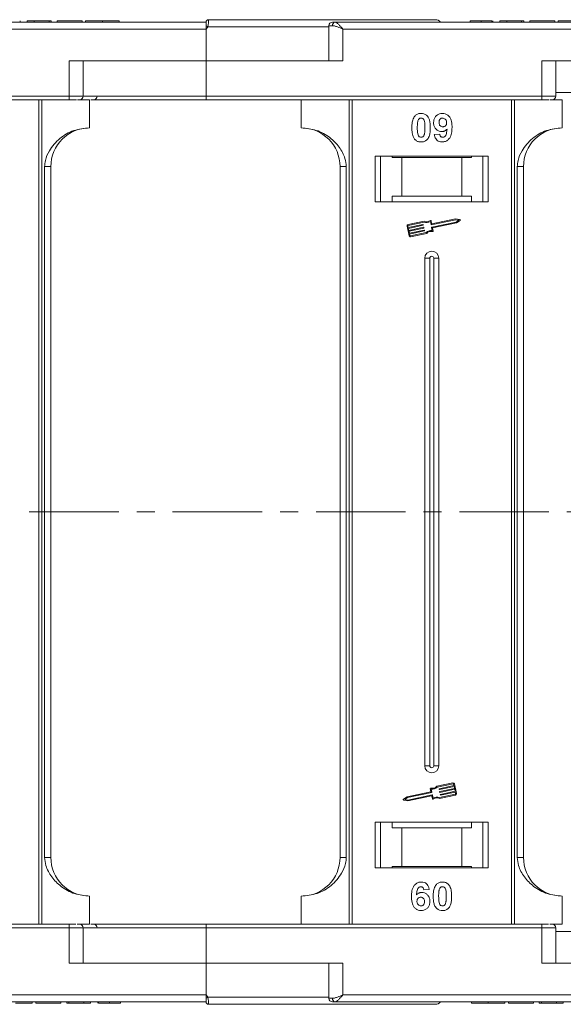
# Model space of a CAD drawing. Header units: millimetres. Extents: x 506 to 1981, y 649 to 1682.
# Tile 29 of 86: x 1608 to 1685, y 885 to 1024. Entities that reach past the tile are written whole.
import ezdxf

# ---------------------------------------------------------------- set-up
doc = ezdxf.new("R2010")
doc.units = ezdxf.units.MM
doc.linetypes.add('CENTERX2', pattern=[20.32, 12.7, -2.54, 2.54, -2.54])

msp = doc.modelspace()

# ---------------------------------------------------------------- linework, layer by layer
at = {"color": 7, "linetype": 'Continuous', "lineweight": 15}
for p, q in [((1634.785, 1024.119), (1586.079, 1024.119)), ((1608.426, 1024.119), (1608.426, 1024.319)), ((1609.452, 1024.119), (1609.452, 1024.319)), ((1609.452, 1024.319), (1610.414, 1024.319)), ((1610.414, 1024.319), (1610.414, 1024.119)), ((1610.414, 1024.319), (1612.529, 1024.319)), ((1612.529, 1024.319), (1612.529, 1024.119)), ((1612.529, 1024.319), (1612.85, 1024.319)), ((1612.85, 1024.319), (1612.85, 1024.119)), ((1613.683, 1024.119), (1613.683, 1024.319)), ((1613.683, 1024.319), (1617.209, 1024.319)), ((1617.209, 1024.319), (1617.209, 1024.119)), ((1617.721, 1024.319), (1617.721, 1024.119)), ((1620.1, 1024.119), (1620.1, 1024.319)), ((1622.465, 1024.119), (1622.465, 1024.319)), ((1634.785, 1024.117), (1634.785, 1024.119)), ((1635.135, 1024.469), (1635.135, 1024.469)), ((1701.785, 1024.119), (1653.079, 1024.119)), ((1672.221, 1024.319), (1672.221, 1024.119)), ((1673.766, 1024.119), (1673.766, 1024.319)), ((1675.317, 1024.119), (1675.317, 1024.319)), ((1675.426, 1024.119), (1675.426, 1024.319)), ((1676.452, 1024.119), (1676.452, 1024.319)), ((1676.452, 1024.319), (1677.414, 1024.319)), ((1677.414, 1024.319), (1677.414, 1024.119)), ((1677.414, 1024.319), (1679.529, 1024.319)), ((1679.529, 1024.319), (1679.529, 1024.119)), ((1679.529, 1024.319), (1679.85, 1024.319)), ((1679.85, 1024.319), (1679.85, 1024.119)), ((1680.683, 1024.319), (1684.209, 1024.319)), ((1680.683, 1024.119), (1680.683, 1024.319)), ((1684.209, 1024.319), (1684.209, 1024.119)), ((1684.721, 1024.319), (1684.721, 1024.119)), ((1587.197, 1023.119), (1634.785, 1023.119)), ((1635.019, 1023.469), (1634.785, 1023.119)), ((1634.785, 1023.119), (1634.785, 1018.619)), ((1652.197, 1023.469), (1635.019, 1023.469)), ((1652.197, 1023.619), (1652.197, 1018.619)), ((1652.706, 1023.619), (1652.197, 1023.619)), ((1654.197, 1023.119), (1701.785, 1023.119)), ((1654.197, 1018.619), (1654.197, 1023.119)), ((1615.374, 1018.619), (1615.374, 1013.619)), ((1634.785, 1018.619), (1615.374, 1018.619)), ((1617.374, 1013.619), (1617.374, 1018.619)), ((1634.785, 1013.619), (1634.785, 1018.619)), ((1634.785, 1018.619), (1654.197, 1018.619)), ((1682.374, 1018.619), (1682.374, 1013.619)), ((1701.785, 1018.619), (1682.374, 1018.619)), ((1684.374, 1013.619), (1684.374, 1018.619)), ((1615.374, 1013.619), (1567.785, 1013.619)), ((1567.785, 1013.119), (1615.374, 1013.119)), ((1611.074, 1013.119), (1611.074, 954.619)), ((1611.493, 954.619), (1611.493, 1013.119)), ((1615.374, 1013.619), (1615.374, 1013.119)), ((1617.374, 1013.619), (1615.374, 1013.619)), ((1616.58, 1013.119), (1618.285, 1013.119)), ((1634.785, 1013.619), (1617.374, 1013.619)), ((1618.285, 1009.119), (1618.285, 1013.119)), ((1682.374, 1013.619), (1634.785, 1013.619)), ((1634.785, 1013.619), (1634.785, 1013.119)), ((1634.785, 1013.119), (1682.374, 1013.119)), ((1648.285, 1013.119), (1648.285, 1009.119)), ((1655.078, 1013.119), (1655.078, 954.619)), ((1655.497, 954.619), (1655.497, 1013.119)), ((1678.074, 1013.119), (1678.074, 954.619)), ((1678.493, 954.619), (1678.493, 1013.119)), ((1682.374, 1013.619), (1682.374, 1013.119)), ((1684.374, 1013.619), (1682.374, 1013.619)), ((1683.58, 1013.119), (1685.285, 1013.119)), ((1701.785, 1014.119), (1684.374, 1014.119)), ((1685.285, 1009.119), (1685.285, 1013.119)), ((1667.144, 1008.163), (1667.914, 1008.247)), ((1674.785, 1005.119), (1658.785, 1005.119)), ((1658.785, 1005.119), (1658.785, 998.619)), ((1659.535, 998.619), (1659.535, 1005.119)), ((1661.172, 1004.919), (1661.172, 1005.119)), ((1661.172, 1004.919), (1662.535, 1004.919)), ((1662.535, 1004.919), (1662.535, 999.419)), ((1671.035, 1004.919), (1662.535, 1004.919)), ((1671.035, 999.419), (1671.035, 1004.919)), ((1671.035, 1004.919), (1672.399, 1004.919)), ((1672.399, 1005.119), (1672.399, 1004.919)), ((1674.035, 1005.119), (1674.035, 998.619)), ((1674.785, 998.619), (1674.785, 1005.119)), ((1611.9, 1003.619), (1611.9, 954.619)), ((1612.785, 1003.619), (1611.9, 1003.619)), ((1612.785, 954.619), (1612.785, 1003.619)), ((1653.785, 1003.619), (1654.671, 1003.619)), ((1653.785, 1003.619), (1653.785, 954.619)), ((1654.671, 954.619), (1654.671, 1003.619)), ((1678.9, 1003.619), (1678.9, 954.619)), ((1679.785, 1003.619), (1678.9, 1003.619)), ((1679.785, 954.619), (1679.785, 1003.619)), ((1662.535, 999.419), (1661.172, 999.419)), ((1661.172, 999.419), (1661.172, 998.619)), ((1671.035, 999.419), (1662.535, 999.419)), ((1672.399, 999.419), (1671.035, 999.419)), ((1672.399, 998.619), (1672.399, 999.419)), ((1658.785, 998.619), (1674.785, 998.619)), ((1670.174, 996.096), (1666.713, 995.365)), ((1670.173, 996.216), (1666.803, 995.504)), ((1670.774, 996.098), (1670.173, 996.216)), ((1670.616, 996.01), (1670.174, 996.096)), ((1663.289, 995.182), (1663.58, 993.803)), ((1663.404, 995.206), (1663.452, 994.976)), ((1665.703, 995.872), (1663.425, 995.391)), ((1665.692, 995.749), (1663.449, 995.276)), ((1663.452, 994.976), (1665.535, 995.416)), ((1665.559, 995.301), (1663.477, 994.861)), ((1663.477, 994.861), (1663.537, 994.574)), ((1663.537, 994.574), (1665.62, 995.014)), ((1665.644, 994.899), (1663.562, 994.459)), ((1665.57, 995.394), (1665.582, 995.336)), ((1665.655, 994.991), (1665.667, 994.934)), ((1666.678, 995.388), (1666.584, 995.832)), ((1666.768, 995.527), (1666.681, 995.942)), ((1666.857, 994.541), (1666.763, 994.985)), ((1666.785, 995.02), (1670.247, 995.751)), ((1666.896, 994.923), (1670.294, 995.642)), ((1666.99, 994.479), (1666.896, 994.923)), ((1670.247, 995.751), (1670.616, 996.01)), ((1670.294, 995.642), (1670.797, 995.992)), ((1663.562, 994.459), (1663.622, 994.172)), ((1663.622, 994.172), (1665.705, 994.612)), ((1665.729, 994.497), (1663.647, 994.057)), ((1663.647, 994.057), (1663.695, 993.827)), ((1663.765, 993.782), (1666.007, 994.256)), ((1663.789, 993.667), (1666.068, 994.148)), ((1665.74, 994.589), (1665.752, 994.532)), ((1665.785, 990.619), (1665.785, 954.619)), ((1665.785, 990.619), (1666.5, 990.619)), ((1666.5, 990.619), (1666.5, 954.619)), ((1667.07, 954.619), (1667.07, 990.619)), ((1667.785, 990.619), (1667.07, 990.619)), ((1667.785, 954.619), (1667.785, 990.619)), ((1611.074, 954.619), (1611.074, 896.119)), ((1611.493, 896.119), (1611.493, 954.619)), ((1611.9, 954.619), (1611.9, 905.619)), ((1612.785, 905.619), (1612.785, 954.619)), ((1653.785, 954.619), (1653.785, 905.619)), ((1654.671, 905.619), (1654.671, 954.619)), ((1655.078, 954.619), (1655.078, 896.119)), ((1655.497, 896.119), (1655.497, 954.619)), ((1665.785, 954.619), (1665.785, 918.619)), ((1666.5, 954.619), (1666.5, 918.619)), ((1667.07, 918.619), (1667.07, 954.619)), ((1667.785, 918.619), (1667.785, 954.619)), ((1678.074, 954.619), (1678.074, 896.119)), ((1678.493, 896.119), (1678.493, 954.619)), ((1678.9, 954.619), (1678.9, 905.619)), ((1679.785, 905.619), (1679.785, 954.619)), ((1666.5, 918.619), (1665.785, 918.619)), ((1667.785, 918.619), (1667.07, 918.619)), ((1666.581, 915.373), (1666.675, 914.929)), ((1666.714, 915.311), (1666.808, 914.867)), ((1669.782, 916.186), (1667.503, 915.704)), ((1669.806, 916.071), (1667.563, 915.597)), ((1667.831, 915.263), (1667.819, 915.321)), ((1667.842, 915.356), (1669.924, 915.796)), ((1669.949, 915.681), (1667.866, 915.241)), ((1667.927, 914.953), (1670.009, 915.393)), ((1670.034, 915.278), (1667.951, 914.838)), ((1669.924, 915.796), (1669.876, 916.025)), ((1670.009, 915.393), (1669.949, 915.681)), ((1670.282, 914.671), (1669.991, 916.05)), ((1670.094, 914.991), (1670.034, 915.278)), ((1663.276, 914.211), (1662.774, 913.86)), ((1662.797, 913.754), (1663.398, 913.636)), ((1663.324, 914.101), (1662.955, 913.843)), ((1662.955, 913.843), (1663.397, 913.756)), ((1666.675, 914.929), (1663.276, 914.211)), ((1666.785, 914.832), (1663.324, 914.101)), ((1663.397, 913.756), (1666.858, 914.488)), ((1663.398, 913.636), (1666.768, 914.348)), ((1666.802, 914.326), (1666.89, 913.91)), ((1666.893, 914.465), (1666.987, 914.021)), ((1667.867, 913.981), (1670.146, 914.462)), ((1667.879, 914.103), (1670.122, 914.577)), ((1667.916, 914.861), (1667.904, 914.919)), ((1668.001, 914.459), (1667.989, 914.516)), ((1668.012, 914.551), (1670.094, 914.991)), ((1670.119, 914.876), (1668.036, 914.436)), ((1670.167, 914.646), (1670.119, 914.876)), ((1674.785, 910.619), (1658.785, 910.619)), ((1658.785, 910.619), (1658.785, 904.119)), ((1659.535, 904.119), (1659.535, 910.619)), ((1661.172, 910.619), (1661.172, 909.819)), ((1661.172, 909.819), (1662.535, 909.819)), ((1662.535, 909.819), (1662.535, 904.319)), ((1662.535, 909.819), (1671.035, 909.819)), ((1671.035, 904.319), (1671.035, 909.819)), ((1671.035, 909.819), (1672.399, 909.819)), ((1672.399, 909.819), (1672.399, 910.619)), ((1674.035, 910.619), (1674.035, 904.119)), ((1674.785, 904.119), (1674.785, 910.619)), ((1611.9, 905.619), (1612.785, 905.619)), ((1653.785, 905.619), (1654.671, 905.619)), ((1678.9, 905.619), (1679.785, 905.619)), ((1658.785, 904.119), (1674.785, 904.119)), ((1662.535, 904.319), (1661.172, 904.319)), ((1661.172, 904.119), (1661.172, 904.319)), ((1662.535, 904.319), (1671.035, 904.319)), ((1672.399, 904.319), (1671.035, 904.319)), ((1672.399, 904.319), (1672.399, 904.119)), ((1666.426, 901.075), (1665.657, 900.991)), ((1618.285, 900.119), (1618.285, 896.119)), ((1648.285, 896.119), (1648.285, 900.119)), ((1685.285, 900.119), (1685.285, 896.119)), ((1615.374, 896.119), (1567.785, 896.119)), ((1567.785, 895.619), (1615.374, 895.619)), ((1615.374, 895.619), (1615.374, 896.119)), ((1615.374, 895.619), (1615.374, 890.619)), ((1615.374, 895.619), (1617.374, 895.619)), ((1616.511, 896.119), (1618.285, 896.119)), ((1617.374, 890.619), (1617.374, 895.619)), ((1617.374, 895.619), (1634.785, 895.619)), ((1634.785, 895.619), (1634.785, 896.119)), ((1682.374, 896.119), (1634.785, 896.119)), ((1634.785, 890.619), (1634.785, 895.619)), ((1634.785, 895.619), (1682.374, 895.619)), ((1682.374, 895.619), (1682.374, 896.119)), ((1682.374, 895.619), (1682.374, 890.619)), ((1682.374, 895.619), (1684.374, 895.619)), ((1683.511, 896.119), (1685.285, 896.119)), ((1684.374, 890.619), (1684.374, 895.619)), ((1684.374, 895.119), (1701.785, 895.119)), ((1615.374, 890.619), (1634.785, 890.619)), ((1634.785, 890.619), (1634.785, 886.119)), ((1654.197, 890.619), (1634.785, 890.619)), ((1652.197, 890.619), (1652.197, 885.619)), ((1654.197, 886.119), (1654.197, 890.619)), ((1682.374, 890.619), (1701.785, 890.619)), ((1634.785, 886.119), (1587.197, 886.119)), ((1634.785, 886.119), (1635.019, 885.769)), ((1635.019, 885.769), (1652.197, 885.769)), ((1701.785, 886.119), (1654.197, 886.119)), ((1586.079, 885.119), (1634.785, 885.119)), ((1610.157, 885.119), (1610.157, 884.919)), ((1610.67, 884.919), (1610.67, 885.119)), ((1610.67, 884.919), (1614.196, 884.919)), ((1614.196, 885.119), (1614.196, 884.919)), ((1615.029, 885.119), (1615.029, 884.919)), ((1615.029, 884.919), (1615.35, 884.919)), ((1615.35, 885.119), (1615.35, 884.919)), ((1615.35, 884.919), (1617.465, 884.919)), ((1617.465, 884.919), (1617.465, 885.119)), ((1617.465, 884.919), (1618.426, 884.919)), ((1618.426, 885.119), (1618.426, 884.919)), ((1619.452, 885.119), (1619.452, 884.919)), ((1619.561, 885.119), (1619.561, 884.919)), ((1621.113, 885.119), (1621.113, 884.919)), ((1622.657, 885.119), (1622.657, 884.919)), ((1635.135, 884.769), (1635.135, 884.769)), ((1652.197, 885.619), (1652.706, 885.619)), ((1653.079, 885.119), (1701.785, 885.119)), ((1672.414, 885.119), (1672.414, 884.919)), ((1674.778, 884.919), (1674.778, 885.119)), ((1677.157, 885.119), (1677.157, 884.919)), ((1677.67, 884.919), (1677.67, 885.119)), ((1677.67, 884.919), (1681.196, 884.919)), ((1681.196, 885.119), (1681.196, 884.919)), ((1682.029, 885.119), (1682.029, 884.919)), ((1682.029, 884.919), (1682.35, 884.919)), ((1682.35, 885.119), (1682.35, 884.919)), ((1682.35, 884.919), (1684.465, 884.919)), ((1684.465, 884.919), (1684.465, 885.119)), ((1684.465, 884.919), (1685.426, 884.919)), ((1685.426, 885.119), (1685.426, 884.919))]:
    msp.add_line(p, q, dxfattribs=at)
at = {"color": 1, "linetype": 'CENTERX2', "lineweight": 13}
msp.add_line((1805.315, 954.619), (967.232, 954.619), dxfattribs=at)
at = {"color": 7, "linetype": 'Continuous', "lineweight": 15}
for centre, radius, start, end in [((1635.135, 1024.119), 0.35, 89.99809, 179.99959), ((1652.697, 1023.619), 0.5, 90, 180), ((1653.154, 1023.674), 0.451, 99.5202, 187.08135), ((1667.285, 1023.469), 1, 41.2946, 90), ((1599.241, 956.542), 75.89, 61.87179, 62.07191), ((1616.874, 1013.619), 0.5, 270, 0), ((1618.857, 1013.619), 0.5, 270, 0), ((1683.874, 1013.619), 0.5, 270, 0), ((1618.285, 1003.619), 5.5, 90, 180), ((1648.285, 1003.619), 5.5, 0, 90), ((1685.285, 1003.619), 5.5, 90, 180), ((1670.763, 996.041), 0.0587, 304.95116, 78.90824), ((1663.461, 995.218), 0.176, 101.9297, 191.9297), ((1663.461, 995.218), 0.0587, 101.9297, 191.9297), ((1665.541, 995.387), 0.0294, 11.9297, 101.9297), ((1665.553, 995.33), 0.0294, 281.9297, 11.9297), ((1665.626, 994.985), 0.0294, 11.9297, 101.9297), ((1665.638, 994.928), 0.0294, 281.9297, 11.9297), ((1666.057, 996.67), 0.99, 248.37041, 302.16635), ((1666.057, 996.67), 0.873, 246.11204, 307.44471), ((1666.623, 995.93), 0.0587, 11.9297, 127.44471), ((1666.707, 995.394), 0.0294, 191.9297, 281.9297), ((1666.792, 994.991), 0.0294, 101.9297, 191.9297), ((1666.797, 995.533), 0.0294, 191.9297, 281.9297), ((1663.753, 993.839), 0.176, 191.9297, 281.9297), ((1663.753, 993.839), 0.0587, 191.9297, 281.9297), ((1665.711, 994.583), 0.0294, 11.9297, 101.9297), ((1665.723, 994.526), 0.0294, 281.9297, 11.9297), ((1666.714, 993.561), 0.99, 81.69305, 135.48899), ((1666.714, 993.561), 0.873, 76.41469, 137.74736), ((1666.932, 994.467), 0.0587, 256.41469, 11.9297), ((1666.785, 990.619), 1, 0, 180), ((1666.785, 990.619), 0.285, 0, 180), ((1666.785, 918.619), 1, 180, 0), ((1666.785, 918.619), 0.285, 180, 0), ((1666.639, 915.386), 0.0587, 76.41469, 191.9297), ((1666.857, 916.291), 0.873, 256.41469, 317.74736), ((1666.857, 916.291), 0.99, 261.69305, 315.48899), ((1667.848, 915.327), 0.0294, 101.9297, 191.9297), ((1667.86, 915.269), 0.0294, 191.9297, 281.9297), ((1669.818, 916.013), 0.176, 11.9297, 101.9297), ((1669.818, 916.013), 0.0587, 11.9297, 101.9297), ((1662.808, 913.812), 0.0587, 124.95116, 258.90824), ((1666.774, 914.32), 0.0294, 11.9297, 101.9297), ((1666.779, 914.861), 0.0294, 281.9297, 11.9297), ((1666.864, 914.459), 0.0294, 11.9297, 101.9297), ((1666.948, 913.922), 0.0587, 191.9297, 307.44471), ((1667.514, 913.183), 0.873, 66.11204, 127.44471), ((1667.514, 913.183), 0.99, 68.37041, 122.16635), ((1667.933, 914.925), 0.0294, 101.9297, 191.9297), ((1667.945, 914.867), 0.0294, 191.9297, 281.9297), ((1668.018, 914.522), 0.0294, 101.9297, 191.9297), ((1668.03, 914.465), 0.0294, 191.9297, 281.9297), ((1670.11, 914.634), 0.0587, 281.9297, 11.9297), ((1670.11, 914.634), 0.176, 281.9297, 11.9297), ((1618.285, 905.619), 5.5, 180, 270), ((1648.285, 905.619), 5.5, 270, 0), ((1685.285, 905.619), 5.5, 180, 270), ((1616.874, 895.619), 0.5, 0, 90), ((1618.857, 895.619), 0.5, 0, 90), ((1683.874, 895.619), 0.5, 0, 90), ((1599.241, 952.696), 75.89, 297.92809, 298.12821), ((1635.135, 885.119), 0.35, 180.00041, 270.00191), ((1652.697, 885.619), 0.5, 180, 270), ((1653.154, 885.563), 0.451, 172.91869, 260.47981), ((1667.285, 885.769), 1, 270, 319.04573)]:
    msp.add_arc(centre, radius, start, end, dxfattribs=at)
for points, knots in [([(1620.1, 1024.319), (1619.967, 1024.319), (1619.563, 1024.319), (1618.903, 1024.319), (1618.281, 1024.319), (1617.856, 1024.319), (1617.731, 1024.319), (1617.723, 1024.319), (1617.721, 1024.319)], [0, 0, 0, 0, 0.1021706, 0.3092201, 0.51365, 0.6922749, 0.9324126, 1, 1, 1, 1]), ([(1622.465, 1024.319), (1622.461, 1024.319), (1622.451, 1024.319), (1622.309, 1024.319), (1621.918, 1024.319), (1621.344, 1024.319), (1620.704, 1024.319), (1620.283, 1024.319), (1620.1, 1024.319)], [0, 0, 0, 0, 0.1018882, 0.3073435, 0.4929627, 0.6786474, 0.8607914, 1, 1, 1, 1]), ([(1634.785, 1023.593), (1634.785, 1023.686), (1634.785, 1023.871), (1634.785, 1024.033), (1634.785, 1024.063), (1634.785, 1024.072)], [0, 0, 0, 0, 0.412717, 0.8254516, 1, 1, 1, 1]), ([(1635.135, 1024.469), (1635.136, 1024.462), (1635.136, 1024.448), (1635.136, 1024.346), (1635.133, 1024.2), (1635.122, 1024.016), (1635.103, 1023.834), (1635.073, 1023.647), (1635.036, 1023.525), (1635.019, 1023.469)], [0, 0, 0, 0, 0.1718456, 0.312445, 0.4991009, 0.6298393, 0.7575038, 0.8890244, 1, 1, 1, 1]), ([(1667.285, 1024.469), (1667.239, 1024.469), (1667.146, 1024.469), (1666.375, 1024.469), (1665.209, 1024.469), (1663.738, 1024.469), (1662.09, 1024.469), (1660.15, 1024.469), (1657.193, 1024.469), (1653.759, 1024.469), (1649.982, 1024.469), (1646.746, 1024.469), (1643.103, 1024.469), (1639.114, 1024.469), (1636.448, 1024.469), (1635.135, 1024.469)], [0, 0, 0, 0, 0.0777263, 0.157824, 0.2401354, 0.3044544, 0.368763, 0.4344301, 0.5000865, 0.631237, 0.695556, 0.7598647, 0.8421852, 0.9222807, 1, 1, 1, 1]), ([(1653.079, 1024.119), (1653.147, 1024.102), (1653.291, 1024.066), (1653.57, 1023.816), (1653.879, 1023.486), (1654.091, 1023.242), (1654.197, 1023.119)], [0, 0, 0, 0, 0.2343588, 0.4982155, 0.7484812, 1, 1, 1, 1]), ([(1673.766, 1024.319), (1673.632, 1024.319), (1673.328, 1024.319), (1672.876, 1024.319), (1672.517, 1024.319), (1672.263, 1024.319), (1672.238, 1024.319), (1672.221, 1024.319)], [0, 0, 0, 0, 0.1552919, 0.3531453, 0.543243, 0.704067, 1, 1, 1, 1]), ([(1675.317, 1024.319), (1675.263, 1024.319), (1675.155, 1024.319), (1674.851, 1024.319), (1674.386, 1024.319), (1674, 1024.319), (1673.766, 1024.319)], [0, 0, 0, 0, 0.2064605, 0.4135145, 0.6452106, 1, 1, 1, 1]), ([(1687.1, 1024.319), (1686.967, 1024.319), (1686.563, 1024.319), (1685.903, 1024.319), (1685.281, 1024.319), (1684.856, 1024.319), (1684.731, 1024.319), (1684.723, 1024.319), (1684.721, 1024.319)], [0, 0, 0, 0, 0.1021706, 0.3092201, 0.51365, 0.6922749, 0.9324126, 1, 1, 1, 1]), ([(1654.197, 1023.119), (1653.927, 1023.235), (1653.509, 1023.416), (1653.011, 1023.587), (1652.801, 1023.609), (1652.706, 1023.619)], [0, 0, 0, 0, 0.49841293, 0.77292805, 1, 1, 1, 1]), ([(1615.374, 1013.119), (1615.517, 1013.119), (1615.81, 1013.119), (1616.172, 1013.119), (1616.342, 1013.119), (1616.405, 1013.119)], [0, 0, 0, 0, 0.3748158, 0.7664972, 1, 1, 1, 1]), ([(1618.433, 1013.119), (1618.821, 1013.119), (1620.162, 1013.119), (1622.908, 1013.119), (1626.633, 1013.119), (1630.72, 1013.119), (1633.444, 1013.119), (1634.785, 1013.119)], [0, 0, 0, 0, 0.0792642, 0.2739294, 0.5229011, 0.7650927, 1, 1, 1, 1]), ([(1682.374, 1013.119), (1682.517, 1013.119), (1682.81, 1013.119), (1683.172, 1013.119), (1683.342, 1013.119), (1683.405, 1013.119)], [0, 0, 0, 0, 0.3748158, 0.7664972, 1, 1, 1, 1]), ([(1663.965, 1009.146), (1663.967, 1009.28), (1663.972, 1009.583), (1664.044, 1010.112), (1664.185, 1010.534), (1664.343, 1010.741), (1664.361, 1010.764)], [0, 0, 0, 0, 0.2367308, 0.5375555, 0.9496679, 1, 1, 1, 1]), ([(1664.361, 1010.764), (1664.405, 1010.814), (1664.495, 1010.916), (1664.664, 1011.032), (1664.853, 1011.115), (1665.022, 1011.153), (1665.163, 1011.168), (1665.236, 1011.169), (1665.273, 1011.17)], [0, 0, 0, 0, 0.1937762, 0.3936, 0.5878635, 0.7889077, 0.894169, 1, 1, 1, 1]), ([(1664.734, 1009.146), (1664.735, 1009.213), (1664.736, 1009.346), (1664.741, 1009.527), (1664.752, 1009.688), (1664.766, 1009.83), (1664.784, 1009.972), (1664.808, 1010.064), (1664.82, 1010.111)], [0, 0, 0, 0, 0.2059417, 0.4119594, 0.558149, 0.7045024, 0.8518015, 1, 1, 1, 1]), ([(1664.82, 1010.111), (1664.843, 1010.18), (1664.882, 1010.292), (1664.99, 1010.418), (1665.113, 1010.484), (1665.212, 1010.501), (1665.266, 1010.503), (1665.273, 1010.504)], [0, 0, 0, 0, 0.33480351, 0.54256063, 0.75038199, 0.9707212, 1, 1, 1, 1]), ([(1665.273, 1011.17), (1665.408, 1011.16), (1665.68, 1011.14), (1666.032, 1010.941), (1666.304, 1010.648), (1666.555, 1010.047), (1666.57, 1009.524), (1666.58, 1009.138)], [0, 0, 0, 0, 0.147566, 0.2966882, 0.4312776, 0.580404, 1, 1, 1, 1]), ([(1665.273, 1010.504), (1665.329, 1010.498), (1665.432, 1010.488), (1665.563, 1010.412), (1665.676, 1010.264), (1665.772, 1009.989), (1665.806, 1009.597), (1665.809, 1009.297), (1665.811, 1009.146)], [0, 0, 0, 0, 0.10461361, 0.18881412, 0.27351189, 0.44412695, 0.71948087, 1, 1, 1, 1]), ([(1667.042, 1009.866), (1667.05, 1010), (1667.065, 1010.271), (1667.232, 1010.65), (1667.512, 1010.946), (1667.883, 1011.14), (1668.157, 1011.16), (1668.3, 1011.17)], [0, 0, 0, 0, 0.1979267, 0.3977284, 0.5974133, 0.7905838, 1, 1, 1, 1]), ([(1667.811, 1009.905), (1667.815, 1009.992), (1667.822, 1010.13), (1667.896, 1010.309), (1668.005, 1010.416), (1668.149, 1010.49), (1668.255, 1010.499), (1668.315, 1010.504)], [0, 0, 0, 0, 0.29132017, 0.46553926, 0.64163153, 0.79866396, 1, 1, 1, 1]), ([(1668.3, 1011.17), (1668.435, 1011.16), (1668.707, 1011.138), (1669.067, 1010.936), (1669.359, 1010.631), (1669.599, 1010.096), (1669.653, 1009.587), (1669.657, 1009.232), (1669.657, 1009.173)], [0, 0, 0, 0, 0.148288, 0.2977445, 0.4437132, 0.6077915, 0.9347078, 1, 1, 1, 1]), ([(1668.315, 1010.504), (1668.383, 1010.496), (1668.52, 1010.482), (1668.694, 1010.365), (1668.822, 1010.207), (1668.88, 1010.024), (1668.885, 1009.904), (1668.888, 1009.848)], [0, 0, 0, 0, 0.2079545, 0.4204057, 0.6273197, 0.8277075, 1, 1, 1, 1]), ([(1618.285, 1009.119), (1617.525, 1009.043), (1616.005, 1008.89), (1613.984, 1007.7), (1612.652, 1006.149), (1611.991, 1004.705), (1611.925, 1003.913), (1611.9, 1003.619)], [0, 0, 0, 0, 0.2490962, 0.4982428, 0.745205, 0.90541, 1, 1, 1, 1]), ([(1654.671, 1003.619), (1654.627, 1004.01), (1654.516, 1005.008), (1653.693, 1006.462), (1652.323, 1007.875), (1650.457, 1008.912), (1649.007, 1009.05), (1648.285, 1009.119)], [0, 0, 0, 0, 0.12571337, 0.32127574, 0.5244662, 0.76348402, 1, 1, 1, 1]), ([(1664.358, 1007.53), (1664.318, 1007.584), (1664.239, 1007.694), (1664.131, 1007.931), (1664.04, 1008.238), (1663.991, 1008.575), (1663.968, 1008.88), (1663.966, 1009.057), (1663.965, 1009.146)], [0, 0, 0, 0, 0.11844057, 0.2393457, 0.45959323, 0.68492476, 0.84223987, 1, 1, 1, 1]), ([(1665.273, 1007.786), (1665.204, 1007.794), (1665.094, 1007.807), (1664.966, 1007.895), (1664.861, 1008.048), (1664.769, 1008.322), (1664.74, 1008.712), (1664.736, 1009.001), (1664.734, 1009.146)], [0, 0, 0, 0, 0.1253702, 0.2022903, 0.2791788, 0.4647576, 0.7305818, 1, 1, 1, 1]), ([(1665.811, 1009.146), (1665.811, 1009.08), (1665.81, 1008.946), (1665.804, 1008.765), (1665.794, 1008.604), (1665.78, 1008.461), (1665.761, 1008.318), (1665.737, 1008.225), (1665.725, 1008.178)], [0, 0, 0, 0, 0.2052705, 0.4106164, 0.5571497, 0.7038442, 0.8514711, 1, 1, 1, 1]), ([(1666.58, 1009.138), (1666.578, 1009.005), (1666.573, 1008.702), (1666.502, 1008.183), (1666.364, 1007.763), (1666.207, 1007.555), (1666.184, 1007.525)], [0, 0, 0, 0, 0.2372812, 0.5385907, 0.9326774, 1, 1, 1, 1]), ([(1668.224, 1008.606), (1668.088, 1008.618), (1667.816, 1008.643), (1667.465, 1008.86), (1667.198, 1009.165), (1667.059, 1009.52), (1667.047, 1009.761), (1667.042, 1009.866)], [0, 0, 0, 0, 0.2101886, 0.42177326, 0.62360346, 0.83703437, 1, 1, 1, 1]), ([(1668.354, 1009.273), (1668.286, 1009.279), (1668.16, 1009.29), (1667.997, 1009.383), (1667.885, 1009.515), (1667.82, 1009.695), (1667.815, 1009.827), (1667.811, 1009.905)], [0, 0, 0, 0, 0.2139369, 0.3980753, 0.5830907, 0.7516657, 1, 1, 1, 1]), ([(1668.947, 1008.941), (1668.9, 1008.892), (1668.806, 1008.793), (1668.659, 1008.705), (1668.533, 1008.653), (1668.434, 1008.625), (1668.33, 1008.61), (1668.259, 1008.607), (1668.224, 1008.606)], [0, 0, 0, 0, 0.24349124, 0.49626585, 0.61820988, 0.7417038, 0.87015842, 1, 1, 1, 1]), ([(1669.657, 1009.173), (1669.654, 1009.039), (1669.646, 1008.638), (1669.555, 1008.082), (1669.277, 1007.574), (1668.93, 1007.271), (1668.56, 1007.133), (1668.327, 1007.123), (1668.242, 1007.119)], [0, 0, 0, 0, 0.1423372, 0.4291269, 0.5899433, 0.7512055, 0.9098946, 1, 1, 1, 1]), ([(1668.341, 1007.786), (1668.395, 1007.791), (1668.503, 1007.802), (1668.655, 1007.901), (1668.796, 1008.071), (1668.905, 1008.433), (1668.93, 1008.734), (1668.947, 1008.941)], [0, 0, 0, 0, 0.1120155, 0.2243547, 0.3677679, 0.565827, 1, 1, 1, 1]), ([(1668.888, 1009.848), (1668.883, 1009.769), (1668.876, 1009.636), (1668.789, 1009.467), (1668.669, 1009.357), (1668.519, 1009.284), (1668.409, 1009.276), (1668.354, 1009.273)], [0, 0, 0, 0, 0.2673945, 0.4472142, 0.6271221, 0.8130653, 1, 1, 1, 1]), ([(1685.285, 1009.119), (1684.525, 1009.043), (1683.005, 1008.89), (1680.984, 1007.7), (1679.652, 1006.149), (1678.991, 1004.705), (1678.925, 1003.913), (1678.9, 1003.619)], [0, 0, 0, 0, 0.2490962, 0.4982428, 0.745205, 0.90541, 1, 1, 1, 1]), ([(1665.273, 1007.119), (1665.206, 1007.121), (1665.071, 1007.126), (1664.873, 1007.17), (1664.683, 1007.247), (1664.538, 1007.346), (1664.431, 1007.444), (1664.382, 1007.501), (1664.358, 1007.53)], [0, 0, 0, 0, 0.1926347, 0.388697, 0.5820148, 0.7830443, 0.8909593, 1, 1, 1, 1]), ([(1665.725, 1008.178), (1665.702, 1008.109), (1665.664, 1007.998), (1665.556, 1007.872), (1665.435, 1007.806), (1665.336, 1007.788), (1665.281, 1007.786), (1665.273, 1007.786)], [0, 0, 0, 0, 0.3336776, 0.5404125, 0.7472639, 0.9612091, 1, 1, 1, 1]), ([(1666.184, 1007.525), (1666.14, 1007.475), (1666.05, 1007.373), (1665.881, 1007.257), (1665.692, 1007.175), (1665.523, 1007.136), (1665.382, 1007.121), (1665.309, 1007.12), (1665.273, 1007.119)], [0, 0, 0, 0, 0.1937693, 0.3935642, 0.587886, 0.7891312, 0.8942826, 1, 1, 1, 1]), ([(1668.242, 1007.119), (1668.106, 1007.13), (1667.861, 1007.15), (1667.547, 1007.332), (1667.304, 1007.612), (1667.19, 1007.91), (1667.154, 1008.109), (1667.144, 1008.163)], [0, 0, 0, 0, 0.2427882, 0.4388655, 0.6348012, 0.9009361, 1, 1, 1, 1]), ([(1667.914, 1008.247), (1667.927, 1008.167), (1667.948, 1008.044), (1668.038, 1007.9), (1668.142, 1007.823), (1668.249, 1007.79), (1668.316, 1007.787), (1668.341, 1007.786)], [0, 0, 0, 0, 0.3447142, 0.5290593, 0.7142089, 0.8921959, 1, 1, 1, 1]), ([(1611.9, 905.619), (1611.944, 905.228), (1612.055, 904.23), (1612.878, 902.775), (1614.248, 901.363), (1616.114, 900.326), (1617.564, 900.188), (1618.285, 900.119)], [0, 0, 0, 0, 0.1257134, 0.3212757, 0.5244662, 0.763484, 1, 1, 1, 1]), ([(1648.285, 900.119), (1649.045, 900.195), (1650.566, 900.348), (1652.587, 901.538), (1653.919, 903.088), (1654.58, 904.533), (1654.646, 905.325), (1654.671, 905.619)], [0, 0, 0, 0, 0.24909619, 0.49824278, 0.74520496, 0.90540997, 1, 1, 1, 1]), ([(1678.9, 905.619), (1678.944, 905.228), (1679.055, 904.23), (1679.878, 902.775), (1681.248, 901.363), (1683.114, 900.326), (1684.564, 900.188), (1685.285, 900.119)], [0, 0, 0, 0, 0.1257134, 0.3212757, 0.5244662, 0.763484, 1, 1, 1, 1]), ([(1663.914, 900.065), (1663.917, 900.198), (1663.925, 900.6), (1664.016, 901.156), (1664.294, 901.664), (1664.641, 901.967), (1665.011, 902.105), (1665.244, 902.115), (1665.329, 902.119)], [0, 0, 0, 0, 0.1423372, 0.4291269, 0.5899433, 0.7512055, 0.9098946, 1, 1, 1, 1]), ([(1665.23, 901.452), (1665.176, 901.447), (1665.068, 901.436), (1664.916, 901.336), (1664.774, 901.164), (1664.665, 900.802), (1664.641, 900.502), (1664.624, 900.297)], [0, 0, 0, 0, 0.1120492, 0.2243802, 0.3701146, 0.5702758, 1, 1, 1, 1]), ([(1665.657, 900.991), (1665.645, 901.068), (1665.625, 901.19), (1665.535, 901.335), (1665.429, 901.416), (1665.321, 901.448), (1665.255, 901.451), (1665.23, 901.452)], [0, 0, 0, 0, 0.33384, 0.5245467, 0.7163724, 0.8918244, 1, 1, 1, 1]), ([(1665.329, 902.119), (1665.465, 902.108), (1665.711, 902.089), (1666.023, 901.905), (1666.264, 901.628), (1666.38, 901.331), (1666.416, 901.132), (1666.426, 901.075)], [0, 0, 0, 0, 0.24269082, 0.43900235, 0.63500599, 0.89505866, 1, 1, 1, 1]), ([(1666.991, 900.1), (1666.993, 900.233), (1666.998, 900.536), (1667.07, 901.064), (1667.211, 901.484), (1667.369, 901.69), (1667.386, 901.713)], [0, 0, 0, 0, 0.2373811, 0.5389182, 0.9490817, 1, 1, 1, 1]), ([(1667.386, 901.713), (1667.431, 901.763), (1667.521, 901.865), (1667.69, 901.98), (1667.878, 902.063), (1668.048, 902.101), (1668.189, 902.116), (1668.262, 902.118), (1668.298, 902.119)], [0, 0, 0, 0, 0.1937762, 0.3936, 0.5878635, 0.7889077, 0.894169, 1, 1, 1, 1]), ([(1667.846, 901.06), (1667.869, 901.129), (1667.907, 901.241), (1668.015, 901.367), (1668.139, 901.433), (1668.238, 901.45), (1668.292, 901.452), (1668.298, 901.452)], [0, 0, 0, 0, 0.3348035, 0.5425606, 0.750382, 0.9707212, 1, 1, 1, 1]), ([(1668.298, 902.119), (1668.365, 902.117), (1668.5, 902.112), (1668.698, 902.068), (1668.888, 901.991), (1669.033, 901.892), (1669.14, 901.794), (1669.189, 901.737), (1669.213, 901.708)], [0, 0, 0, 0, 0.1926273, 0.3886837, 0.5820134, 0.7832006, 0.8910383, 1, 1, 1, 1]), ([(1668.298, 901.452), (1668.356, 901.446), (1668.457, 901.436), (1668.585, 901.362), (1668.696, 901.221), (1668.795, 900.95), (1668.832, 900.554), (1668.835, 900.247), (1668.837, 900.092)], [0, 0, 0, 0, 0.10564606, 0.18622129, 0.26704196, 0.43154058, 0.71270762, 1, 1, 1, 1]), ([(1669.213, 901.708), (1669.253, 901.654), (1669.332, 901.544), (1669.438, 901.312), (1669.527, 901.017), (1669.577, 900.686), (1669.602, 900.376), (1669.605, 900.187), (1669.606, 900.092)], [0, 0, 0, 0, 0.118432, 0.2393289, 0.4494336, 0.6641784, 0.8318201, 1, 1, 1, 1]), ([(1665.271, 898.068), (1665.136, 898.078), (1664.864, 898.1), (1664.504, 898.301), (1664.213, 898.606), (1663.972, 899.142), (1663.918, 899.652), (1663.914, 900.007), (1663.914, 900.065)], [0, 0, 0, 0, 0.1482689, 0.2976473, 0.4424214, 0.6078512, 0.9356585, 1, 1, 1, 1]), ([(1664.624, 900.297), (1664.671, 900.345), (1664.765, 900.443), (1664.911, 900.535), (1665.038, 900.584), (1665.137, 900.612), (1665.241, 900.628), (1665.312, 900.631), (1665.347, 900.632)], [0, 0, 0, 0, 0.2436536, 0.4957602, 0.6178923, 0.7415029, 0.8700251, 1, 1, 1, 1]), ([(1664.683, 899.39), (1664.688, 899.472), (1664.696, 899.608), (1664.787, 899.778), (1664.909, 899.886), (1665.058, 899.955), (1665.165, 899.962), (1665.217, 899.965)], [0, 0, 0, 0, 0.27672092, 0.45687046, 0.63700743, 0.8240683, 1, 1, 1, 1]), ([(1665.217, 899.965), (1665.285, 899.96), (1665.41, 899.95), (1665.57, 899.856), (1665.69, 899.72), (1665.752, 899.536), (1665.757, 899.403), (1665.76, 899.333)], [0, 0, 0, 0, 0.2137567, 0.3949441, 0.5765849, 0.7773109, 1, 1, 1, 1]), ([(1665.347, 900.632), (1665.483, 900.619), (1665.755, 900.595), (1666.103, 900.379), (1666.369, 900.077), (1666.511, 899.724), (1666.523, 899.481), (1666.529, 899.372)], [0, 0, 0, 0, 0.2102159, 0.4219747, 0.6200164, 0.8310369, 1, 1, 1, 1]), ([(1668.298, 898.068), (1668.163, 898.078), (1667.891, 898.098), (1667.537, 898.296), (1667.249, 898.61), (1667.016, 899.221), (1667.001, 899.741), (1666.991, 900.1)], [0, 0, 0, 0, 0.1475277, 0.2965695, 0.43214, 0.6087374, 1, 1, 1, 1]), ([(1667.76, 900.092), (1667.76, 900.158), (1667.761, 900.292), (1667.767, 900.473), (1667.777, 900.634), (1667.791, 900.777), (1667.81, 900.92), (1667.834, 901.013), (1667.846, 901.06)], [0, 0, 0, 0, 0.20527, 0.4106157, 0.5571475, 0.7038444, 0.8514751, 1, 1, 1, 1]), ([(1668.298, 898.734), (1668.23, 898.742), (1668.12, 898.755), (1667.991, 898.842), (1667.888, 898.992), (1667.795, 899.264), (1667.766, 899.654), (1667.762, 899.945), (1667.76, 900.092)], [0, 0, 0, 0, 0.125351, 0.2021974, 0.2791824, 0.4597421, 0.727968, 1, 1, 1, 1]), ([(1668.837, 900.092), (1668.836, 900.025), (1668.835, 899.892), (1668.829, 899.711), (1668.819, 899.55), (1668.805, 899.408), (1668.787, 899.266), (1668.763, 899.173), (1668.751, 899.127)], [0, 0, 0, 0, 0.2059417, 0.4119594, 0.558149, 0.7045024, 0.8518015, 1, 1, 1, 1]), ([(1669.606, 900.092), (1669.604, 899.958), (1669.599, 899.655), (1669.528, 899.135), (1669.39, 898.712), (1669.233, 898.504), (1669.21, 898.474)], [0, 0, 0, 0, 0.2366286, 0.5373614, 0.9329864, 1, 1, 1, 1]), ([(1665.256, 898.734), (1665.188, 898.741), (1665.051, 898.756), (1664.876, 898.873), (1664.749, 899.03), (1664.691, 899.213), (1664.686, 899.332), (1664.683, 899.39)], [0, 0, 0, 0, 0.2079047, 0.4199807, 0.6306256, 0.821735, 1, 1, 1, 1]), ([(1665.76, 899.333), (1665.756, 899.247), (1665.749, 899.109), (1665.676, 898.93), (1665.566, 898.821), (1665.422, 898.748), (1665.315, 898.739), (1665.256, 898.734)], [0, 0, 0, 0, 0.28869741, 0.46355259, 0.63994173, 0.80180841, 1, 1, 1, 1]), ([(1666.529, 899.372), (1666.521, 899.238), (1666.506, 898.968), (1666.34, 898.586), (1666.055, 898.287), (1665.681, 898.096), (1665.408, 898.077), (1665.271, 898.068)], [0, 0, 0, 0, 0.1978309, 0.3972998, 0.5989102, 0.7987412, 1, 1, 1, 1]), ([(1668.751, 899.127), (1668.728, 899.058), (1668.69, 898.946), (1668.582, 898.821), (1668.46, 898.755), (1668.361, 898.737), (1668.307, 898.735), (1668.298, 898.734)], [0, 0, 0, 0, 0.3336776, 0.5404125, 0.7472639, 0.9612091, 1, 1, 1, 1]), ([(1669.21, 898.474), (1669.166, 898.424), (1669.076, 898.322), (1668.907, 898.206), (1668.718, 898.123), (1668.549, 898.085), (1668.407, 898.07), (1668.335, 898.068), (1668.298, 898.068)], [0, 0, 0, 0, 0.1937693, 0.3935642, 0.587886, 0.7891312, 0.8942826, 1, 1, 1, 1]), ([(1616.336, 896.119), (1616.295, 896.119), (1616.145, 896.119), (1615.809, 896.119), (1615.517, 896.119), (1615.374, 896.119)], [0, 0, 0, 0, 0.1658977, 0.5921255, 1, 1, 1, 1]), ([(1634.785, 896.119), (1633.444, 896.119), (1630.72, 896.119), (1626.633, 896.119), (1622.909, 896.119), (1620.171, 896.119), (1618.84, 896.119), (1618.46, 896.119)], [0, 0, 0, 0, 0.2353272, 0.4779523, 0.7274109, 0.9224047, 1, 1, 1, 1]), ([(1683.336, 896.119), (1683.295, 896.119), (1683.145, 896.119), (1682.809, 896.119), (1682.517, 896.119), (1682.374, 896.119)], [0, 0, 0, 0, 0.1658977, 0.5921255, 1, 1, 1, 1]), ([(1635.019, 885.769), (1635.036, 885.713), (1635.073, 885.589), (1635.103, 885.403), (1635.122, 885.221), (1635.133, 885.038), (1635.136, 884.892), (1635.136, 884.79), (1635.136, 884.776), (1635.135, 884.769)], [0, 0, 0, 0, 0.11199725, 0.24484387, 0.3691679, 0.50089869, 0.68753328, 0.82813816, 1, 1, 1, 1]), ([(1652.706, 885.619), (1652.801, 885.629), (1653.011, 885.651), (1653.509, 885.822), (1653.927, 886.003), (1654.197, 886.119)], [0, 0, 0, 0, 0.2270634, 0.5015869, 1, 1, 1, 1]), ([(1654.197, 886.119), (1654.091, 885.996), (1653.879, 885.751), (1653.57, 885.422), (1653.291, 885.172), (1653.147, 885.136), (1653.079, 885.119)], [0, 0, 0, 0, 0.2515188, 0.50178442, 0.76563227, 1, 1, 1, 1]), ([(1607.778, 884.919), (1607.912, 884.919), (1608.316, 884.919), (1608.976, 884.919), (1609.597, 884.919), (1610.022, 884.919), (1610.148, 884.919), (1610.156, 884.919), (1610.157, 884.919)], [0, 0, 0, 0, 0.1021706, 0.3092201, 0.51365, 0.6922749, 0.9324126, 1, 1, 1, 1]), ([(1619.561, 884.919), (1619.615, 884.919), (1619.723, 884.919), (1620.027, 884.919), (1620.492, 884.919), (1620.879, 884.919), (1621.113, 884.919)], [0, 0, 0, 0, 0.2064605, 0.4135145, 0.6452106, 1, 1, 1, 1]), ([(1621.113, 884.919), (1621.247, 884.919), (1621.551, 884.919), (1622.002, 884.919), (1622.361, 884.919), (1622.616, 884.919), (1622.641, 884.919), (1622.657, 884.919)], [0, 0, 0, 0, 0.1552919, 0.3531453, 0.543243, 0.704067, 1, 1, 1, 1]), ([(1634.785, 885.119), (1634.785, 885.13), (1634.785, 885.152), (1634.785, 885.325), (1634.786, 885.51), (1634.785, 885.626), (1634.785, 885.644)], [0, 0, 0, 0, 0.3133566, 0.6267132, 0.9400698, 1, 1, 1, 1]), ([(1635.135, 884.769), (1636.448, 884.769), (1639.114, 884.769), (1643.103, 884.769), (1646.747, 884.769), (1649.982, 884.769), (1652.808, 884.769), (1655.469, 884.769), (1658.748, 884.769), (1661.536, 884.769), (1663.738, 884.769), (1665.209, 884.769), (1666.375, 884.769), (1667.146, 884.769), (1667.239, 884.769), (1667.285, 884.769)], [0, 0, 0, 0, 0.077724, 0.157824, 0.2401354, 0.3044544, 0.368763, 0.4344301, 0.5000865, 0.631237, 0.695556, 0.7598646, 0.8421852, 0.9222831, 1, 1, 1, 1]), ([(1672.414, 884.919), (1672.417, 884.919), (1672.428, 884.919), (1672.569, 884.919), (1672.961, 884.919), (1673.535, 884.919), (1674.174, 884.919), (1674.596, 884.919), (1674.778, 884.919)], [0, 0, 0, 0, 0.1018882, 0.3073435, 0.4929627, 0.6786474, 0.8607914, 1, 1, 1, 1]), ([(1674.778, 884.919), (1674.912, 884.919), (1675.316, 884.919), (1675.976, 884.919), (1676.597, 884.919), (1677.022, 884.919), (1677.148, 884.919), (1677.156, 884.919), (1677.157, 884.919)], [0, 0, 0, 0, 0.1021706, 0.3092201, 0.51365, 0.6922749, 0.9324126, 1, 1, 1, 1])]:
    msp.add_open_spline(points, degree=3, knots=knots, dxfattribs=at)
for points in [[(1652.697, 1024.119), (1652.715, 1024.119), (1652.75, 1024.119), (1652.969, 1024.119), (1653.079, 1024.119)], [(1634.785, 1023.119), (1634.785, 1023.202), (1634.785, 1023.367), (1634.785, 1023.518), (1634.785, 1023.593)], [(1634.785, 885.644), (1634.785, 885.72), (1634.785, 885.87), (1634.785, 886.036), (1634.785, 886.119)], [(1653.079, 885.119), (1652.969, 885.119), (1652.75, 885.119), (1652.715, 885.119), (1652.697, 885.119)]]:
    msp.add_open_spline(points, degree=3, dxfattribs=at)

doc.saveas('drawing.dxf')
